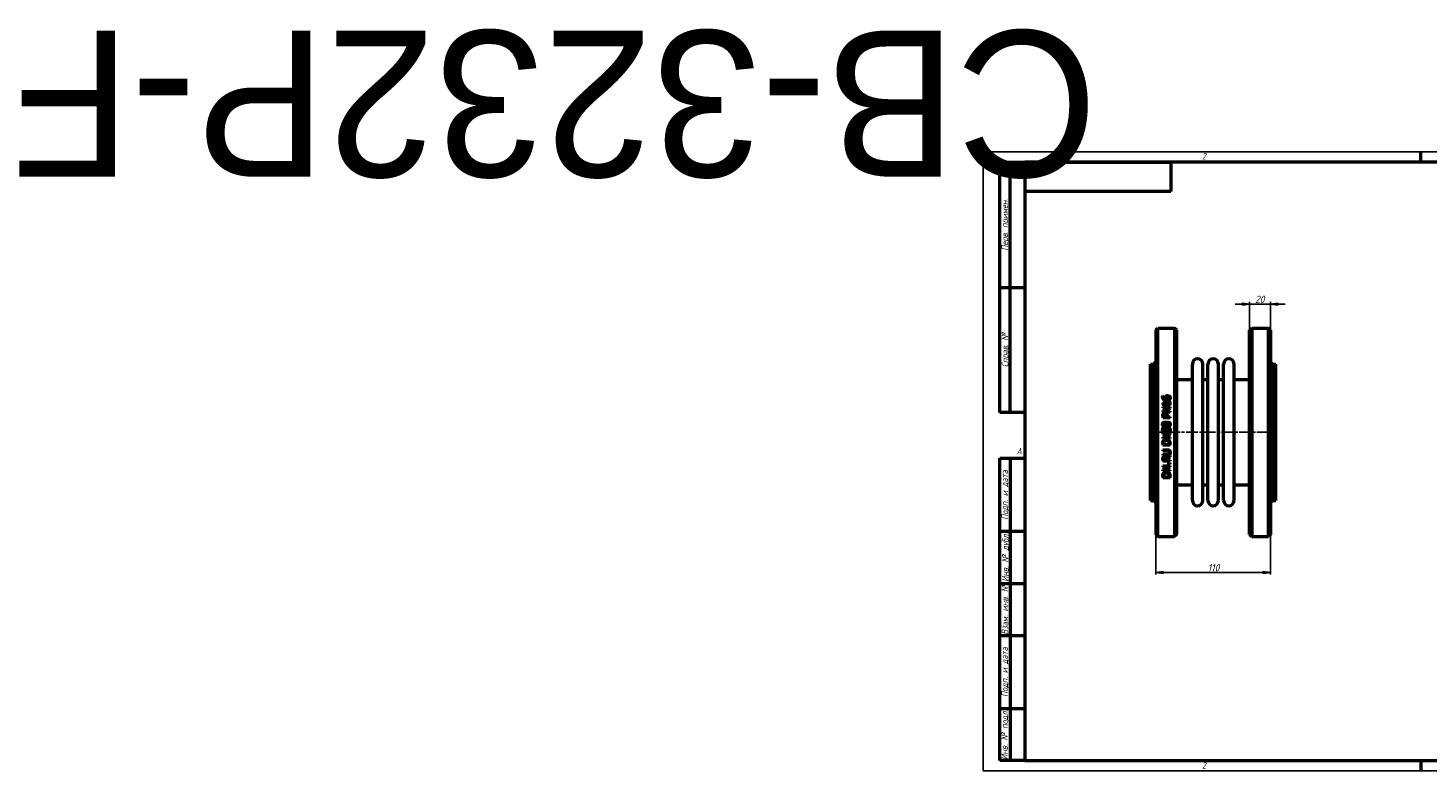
# Model space of a CAD drawing. Header units: millimetres. Extents: x -917 to 5364, y -139 to 713.
# Tile 1 of 4: x -917 to 427, y 0 to 713. Entities that reach past the tile are written whole.
import ezdxf
from ezdxf.enums import TextEntityAlignment as Align

# ---------------------------------------------------------------- set-up
doc = ezdxf.new("R2018")
doc.units = ezdxf.units.MM
doc.header["$LTSCALE"] = 2
doc.linetypes.add('CHAIN', pattern=[0.7087, 0.4724, -0.0591, 0.1181, -0.0591])
for name, color, linetype, lineweight in [('Видимый контур (ГОСТ)', 7, 'Continuous', 50), ('Кромка (ГОСТ)', 7, 'Continuous', 50), ('Обозначение (ГОСТ)', 7, 'Continuous', 25), ('Осевая линия (ГОСТ)', 7, 'Continuous', 25), ('Размер (ГОСТ)', 7, 'Continuous', 25), ('Эскизная геометрия (ГОСТ)', 7, 'Continuous', 50)]:
    doc.layers.add(name, color=color, linetype=linetype, lineweight=lineweight)
doc.styles.add('Альтернативный текст (ГОСТ)', font='arial.ttf', dxfattribs={"width": 0.8})
doc.styles.add('Обычный текст (ГОСТ)', font='GOST Common Italic.ttf')
doc.dimstyles.new('Обычный (ГОСТ)', dxfattribs={"dimscale": 2, "dimtxt": 3.5, "dimasz": 3.5, "dimexe": 1, "dimexo": 0, "dimgap": 0.5, "dimtad": 1, "dimtxsty": 'Обычный текст (ГОСТ)', "dimblk": 'Filled-1', "dimcen": 0.09, "dimdle": 15, "dimclrd": 256, "dimclre": 256, "dimclrt": 256, "dimazin": 2, "dimtfac": 0.714286, "dimtdec": 3, "dimtmove": 0, "dimatfit": 3, "dimfxl": 1, "dimtolj": 1, "dimlwd": 25, "dimlwe": 25, "dimarcsym": 0})

# ---------------------------------------------------------------- blocks, each defined once
blk = doc.blocks.new('Рамки ГОСТ - Рамка')
at = {"layer": 'Кромка (ГОСТ)', "lineweight": 25}
for p, q in [((0, 0), (0, 297)), ((0, 297), (420, 297)), ((420, 297), (420, 0)), ((420, 0), (0, 0))]:
    blk.add_line(p, q, dxfattribs=at)
at = {"layer": 'Кромка (ГОСТ)'}
for p, q in [((210, 292), (210, 297)), ((415, 292), (20, 292)), ((20, 292), (20, 5)), ((415, 5), (415, 292)), ((20, 5), (415, 5)), ((210, 5), (210, 0))]:
    blk.add_line(p, q, dxfattribs=at)
at = {"layer": 'Кромка (ГОСТ)', "char_height": 3.17, "attachment_point": 1, "style": 'Альтернативный текст (ГОСТ)'}
for s, insert, width in [('\\fGOST Common|b0|i1;{\\H3.1700;2}', (105, 296.5), 5.2328), ('\\fGOST Common|b0|i1;{\\H3.1700;1}', (315.02, 296.44), 5.2327), ('\\fGOST Common|b0|i1;{\\H3.1700;A}', (16, 155), 5.1335), ('\\fGOST Common|b0|i1;{\\H3.1700;A}', (416, 148.5), 5.0704), ('\\fGOST Common|b0|i1;{\\H3.1700;2}', (104.99, 4.3), 5.2328), ('\\fGOST Common|b0|i1;{\\H3.1700;1}', (315, 4.14), 6.6287), ('\\fGOST Common|b0|i1;{\\H3.1700;Формат А3}', (370, 4.39), 25.2103)]:
    blk.add_mtext(s, dxfattribs=dict(at, insert=insert, width=width))
blk = doc.blocks.new('ГОСТ - Доп. графы 1')
at = {"layer": 'Эскизная геометрия (ГОСТ)'}
for p, q in [((-12, 0), (-12, 145)), ((-12, 145), (0, 145)), ((-7, 145), (-7, 0)), ((-12, 110), (-7, 110)), ((-7, 110), (0, 110)), ((-12, 85), (-7, 85)), ((-7, 85), (0, 85)), ((-12, 60), (-7, 60)), ((-7, 60), (0, 60)), ((-12, 25), (-7, 25)), ((-7, 25), (0, 25)), ((0, 0), (-12, 0))]:
    blk.add_line(p, q, dxfattribs=at)
at = {"layer": 'Обозначение (ГОСТ)', "char_height": 3.17, "attachment_point": 5, "rotation": 90, "style": 'Альтернативный текст (ГОСТ)'}
for s, insert, width in [('\\fGOST Common|b0|i1;{\\H3.1700;Подп. и дата}', (-9.37, 127.41), 34.7679), ('\\fGOST Common|b0|i1;{\\H3.1700;Инв. № дубл.}', (-8.95, 97.55), 24.8438), ('\\fGOST Common|b0|i1;{\\H3.1700;Взам. инв. №}', (-9.58, 72.53), 24.8669), ('\\fGOST Common|b0|i1;{\\H3.1700;Подп. и дата}', (-9.5, 42.47), 35.1486), ('\\fGOST Common|b0|i1;{\\H3.1700;Инв. № подл.}', (-9.5, 12.41), 24.9618)]:
    blk.add_mtext(s, dxfattribs=dict(at, insert=insert, width=width))
at = {"layer": 'Обозначение (ГОСТ)', "lineweight": 30, "flags": 17}
for tag, p in [('Подп._и_дата_2', (-3.53, 127.51)), ('Инв._номер_дубликата', (-3.41, 97.47)), ('Взамен_инв._номера', (-3.46, 72.53)), ('Подп._и_дата_1', (-3.42, 42.35)), ('ИНВЕНТАРНЫЙ_НОМЕР', (-3.33, 12.68))]:
    blk.add_attdef(tag, text='', height=3.17, rotation=90, dxfattribs=at).set_placement(p, align=Align.MIDDLE_CENTER)
blk = doc.blocks.new('ГОСТ - Доп. графы 2')
at = {"layer": 'Эскизная геометрия (ГОСТ)'}
for p, q in [((-12, 0), (-12, 120)), ((-12, 120), (0, 120)), ((-7, 0), (-7, 120)), ((-12, 60), (0, 60)), ((0, 0), (-12, 0))]:
    blk.add_line(p, q, dxfattribs=at)
at = {"layer": 'Обозначение (ГОСТ)', "char_height": 3.17, "attachment_point": 5, "rotation": 90, "style": 'Альтернативный текст (ГОСТ)'}
for s, insert, width in [('\\fGOST Common|b0|i1;{\\H3.1700;Перв. примен.}', (-9.19, 90.05), 60.0143), ('\\fGOST Common|b0|i1;{\\H3.1700;Справ. №}', (-9.1, 30), 59.9357)]:
    blk.add_mtext(s, dxfattribs=dict(at, insert=insert, width=width))
at = {"layer": 'Обозначение (ГОСТ)', "lineweight": 30, "flags": 17}
for tag, p in [('Первичная_применяемость', (-3.65, 90.03)), ('Справочный_номер', (-3.55, 30.02))]:
    blk.add_attdef(tag, text='', height=3.17, rotation=90, dxfattribs=at).set_placement(p, align=Align.MIDDLE_CENTER)
blk = doc.blocks.new('ГОСТ - Доп. графы 3')
at = {"layer": 'Эскизная геометрия (ГОСТ)'}
for p, q in [((0, 0), (70, 0)), ((70, 0), (70, -14)), ((70, -14), (0, -14))]:
    blk.add_line(p, q, dxfattribs=at)
at = {"layer": 'Обозначение (ГОСТ)', "lineweight": 30}
blk.add_attdef('ОБОЗНАЧЕНИЕ', text='', height=5, rotation=180, dxfattribs=at).set_placement((34.94, -6.97), align=Align.MIDDLE_CENTER)
blk = doc.blocks.new('Filled-1')
at = {"color": 0}
for p, q in [((0, 0), (-1, 0.14)), ((-1, 0.14), (-1, -0.14)), ((-1, 0), (0, 0)), ((-1, -0.14), (0, 0))]:
    blk.add_line(p, q, dxfattribs=at)
at = {"color": 0, "flags": 128}
blk.add_lwpolyline([(-1, -0.14), (0, 0), (-1, 0.14), (-1, -0.14)], dxfattribs=at)
at = {"color": 0}
blk.add_solid([(-1, -0.14), (0, 0), (-1, 0.14), (-1, -0.14)], dxfattribs=at)
blk = doc.blocks.new('*D9')
at = {"layer": 'Defpoints', "color": 0, "linetype": 'Continuous', "transparency": 16777216}
for p in [(165.7, 227), (275.7, 227), (275.7, 190.5)]:
    blk.add_point(p, dxfattribs=at)
at = {"layer": 'Размер (ГОСТ)', "linetype": 'Continuous', "lineweight": 25, "transparency": 16777216}
for p, q in [((165.7, 227), (165.7, 188.5)), ((275.7, 227), (275.7, 188.5)), ((172.7, 190.5), (268.7, 190.5))]:
    blk.add_line(p, q, dxfattribs=at)
at = {"layer": 'Размер (ГОСТ)', "linetype": 'Continuous', "lineweight": 25, "transparency": 16777216, "xscale": 7, "yscale": 7, "zscale": 7, "rotation": 180}
blk.add_blockref('Filled-1', (165.7, 190.5), dxfattribs=at)
at = {"layer": 'Размер (ГОСТ)', "linetype": 'Continuous', "lineweight": 25, "transparency": 16777216, "xscale": 7, "yscale": 7, "zscale": 7}
blk.add_blockref('Filled-1', (275.7, 190.5), dxfattribs=at)
at = {"layer": 'Размер (ГОСТ)', "linetype": 'Continuous', "lineweight": 25, "transparency": 16777216, "insert": (215.4, 198.5), "char_height": 7, "attachment_point": 1, "style": 'Обычный текст (ГОСТ)'}
blk.add_mtext('\\A1;110', dxfattribs=at)
blk = doc.blocks.new('*D13')
at = {"layer": 'Defpoints', "color": 0, "linetype": 'Continuous', "transparency": 16777216}
for p in [(275.7, 448), (255.7, 423), (275.7, 423)]:
    blk.add_point(p, dxfattribs=at)
at = {"layer": 'Размер (ГОСТ)', "linetype": 'Continuous', "lineweight": 25, "transparency": 16777216}
for p, q in [((248.7, 448), (241.7, 448)), ((255.7, 423), (255.7, 450)), ((255.7, 448), (262.7, 448)), ((262.7, 448), (268.7, 448)), ((275.7, 448), (268.7, 448)), ((275.7, 423), (275.7, 450)), ((282.7, 448), (289.7, 448))]:
    blk.add_line(p, q, dxfattribs=at)
at = {"layer": 'Размер (ГОСТ)', "linetype": 'Continuous', "lineweight": 25, "transparency": 16777216, "xscale": 7, "yscale": 7, "zscale": 7}
blk.add_blockref('Filled-1', (255.7, 448), dxfattribs=at)
at = {"layer": 'Размер (ГОСТ)', "linetype": 'Continuous', "lineweight": 25, "transparency": 16777216, "xscale": 7, "yscale": 7, "zscale": 7, "rotation": 180}
blk.add_blockref('Filled-1', (275.7, 448), dxfattribs=at)
at = {"layer": 'Размер (ГОСТ)', "linetype": 'Continuous', "lineweight": 25, "transparency": 16777216, "insert": (260.8, 456), "char_height": 7, "attachment_point": 1, "style": 'Обычный текст (ГОСТ)'}
blk.add_mtext('\\A1;20', dxfattribs=at)

msp = doc.modelspace()

# ---------------------------------------------------------------- linework, layer by layer
at = {"layer": 'Видимый контур (ГОСТ)'}
for p, q in [((165.697, 422.953), (167.697, 424.953)), ((165.697, 422.953), (165.697, 226.953)), ((167.697, 224.953), (167.697, 424.953)), ((167.697, 424.953), (183.697, 424.953)), ((183.697, 424.953), (183.697, 224.953)), ((185.697, 422.953), (183.697, 424.953)), ((185.697, 226.953), (185.697, 422.953)), ((255.697, 422.953), (257.697, 424.953)), ((255.697, 226.953), (255.697, 422.953)), ((257.697, 424.953), (273.697, 424.953)), ((257.697, 424.953), (257.697, 224.953)), ((273.697, 224.953), (273.697, 424.953)), ((275.697, 422.953), (273.697, 424.953)), ((275.697, 422.953), (275.697, 226.953)), ((160.697, 259.453), (160.697, 390.453)), ((160.697, 390.453), (162.697, 390.453)), ((162.697, 389.453), (165.697, 392.453)), ((162.697, 259.453), (162.697, 390.453)), ((200.697, 259.453), (200.697, 390.453)), ((210.697, 259.453), (210.697, 390.453)), ((215.697, 259.453), (215.697, 390.453)), ((225.697, 259.453), (225.697, 390.453)), ((230.697, 259.453), (230.697, 390.453)), ((240.697, 259.453), (240.697, 390.453)), ((278.697, 389.453), (275.697, 392.453)), ((278.697, 259.453), (278.697, 390.453)), ((278.697, 390.453), (280.697, 390.453)), ((280.697, 259.453), (280.697, 390.453)), ((185.697, 375.453), (199.697, 375.453)), ((211.697, 375.453), (214.697, 375.453)), ((226.697, 375.453), (229.697, 375.453)), ((241.697, 375.453), (255.697, 375.453)), ((172.233, 359.522), (173.135, 359.522)), ((172.244, 353.174), (172.244, 352.448)), ((172.244, 353.174), (178.552, 353.174)), ((173.135, 359.482), (173.135, 359.522)), ((173.861, 351.001), (173.22, 351.001)), ((173.861, 351.001), (173.861, 352.272)), ((178.552, 352.272), (173.861, 352.272)), ((178.552, 354.416), (178.552, 353.174)), ((178.552, 354.416), (179.267, 354.416)), ((178.552, 352.272), (178.552, 351.001)), ((179.267, 351.001), (178.552, 351.001)), ((179.267, 351.001), (179.267, 354.416)), ((172.267, 349.231), (179.267, 349.231)), ((172.267, 349.231), (172.267, 348.364)), ((177.809, 348.364), (172.267, 348.364)), ((177.809, 348.364), (172.267, 345.544)), ((172.267, 345.544), (172.267, 344.223)), ((179.267, 344.223), (172.267, 344.223)), ((172.267, 340.671), (172.267, 338.913)), ((179.267, 338.913), (172.267, 338.913)), ((173.072, 339.843), (173.072, 340.615)), ((173.072, 339.843), (175.863, 339.843)), ((173.231, 345.09), (179.267, 348.188)), ((173.231, 345.09), (179.267, 345.09)), ((175.863, 340.479), (175.863, 339.843)), ((176.657, 339.843), (176.657, 340.632)), ((176.657, 339.843), (179.267, 339.843)), ((179.267, 348.188), (179.267, 349.231)), ((179.267, 344.223), (179.267, 345.09)), ((179.267, 338.913), (179.267, 339.843)), ((172.267, 323.983), (179.267, 323.983)), ((172.267, 323.983), (172.267, 323.115)), ((177.809, 323.115), (172.267, 323.115)), ((177.809, 323.115), (172.267, 320.295)), ((173.231, 319.842), (179.267, 322.939)), ((175.528, 326.223), (175.5, 326.223)), ((175.54, 328.356), (175.568, 328.356)), ((179.267, 322.939), (179.267, 323.983)), ((172.267, 320.295), (172.267, 318.974)), ((179.267, 318.974), (172.267, 318.974)), ((172.267, 314.039), (172.267, 312.445)), ((179.267, 312.445), (172.267, 312.445)), ((173.072, 313.375), (173.072, 314.084)), ((173.072, 313.375), (178.461, 313.375)), ((173.231, 319.842), (179.267, 319.842)), ((178.461, 314.084), (178.461, 313.375)), ((179.267, 318.974), (179.267, 319.842)), ((179.267, 312.445), (179.267, 314.056)), ((172.267, 308.105), (172.267, 307.175)), ((172.267, 308.105), (176.635, 308.105)), ((176.657, 307.175), (172.267, 307.175)), ((172.267, 303.97), (176.635, 303.97)), ((172.267, 303.97), (172.267, 303.039)), ((176.635, 303.039), (172.267, 303.039)), ((172.267, 298.955), (172.267, 297.151)), ((179.267, 297.151), (172.267, 297.151)), ((173.072, 298.082), (173.072, 299.006)), ((173.072, 298.082), (175.704, 298.082)), ((175.704, 298.898), (175.704, 298.082)), ((179.267, 302.569), (176.221, 300.078)), ((176.481, 299.148), (179.267, 301.36)), ((176.481, 298.082), (176.481, 299.148)), ((176.481, 298.082), (179.267, 298.082)), ((179.267, 301.36), (179.267, 302.569)), ((179.267, 297.151), (179.267, 298.082)), ((172.267, 292.817), (172.267, 291.949)), ((172.267, 292.817), (179.267, 292.817)), ((177.809, 291.949), (172.267, 289.13)), ((177.809, 291.949), (172.267, 291.949)), ((172.267, 289.13), (172.267, 287.808)), ((179.267, 287.808), (172.267, 287.808)), ((172.267, 282.873), (172.267, 281.279)), ((173.072, 282.21), (173.072, 282.919)), ((173.072, 282.21), (178.461, 282.21)), ((173.231, 288.676), (179.267, 291.774)), ((173.231, 288.676), (179.267, 288.676)), ((177.928, 295.54), (177.928, 294.417)), ((177.928, 295.54), (179.267, 295.54)), ((179.267, 294.417), (177.928, 294.417)), ((178.461, 282.919), (178.461, 282.21)), ((179.267, 294.417), (179.267, 295.54)), ((179.267, 291.774), (179.267, 292.817)), ((179.267, 287.808), (179.267, 288.676)), ((179.267, 281.279), (179.267, 282.89)), ((179.267, 281.279), (172.267, 281.279)), ((185.697, 274.453), (199.697, 274.453)), ((211.697, 274.453), (214.697, 274.453)), ((226.697, 274.453), (229.697, 274.453)), ((241.697, 274.453), (255.697, 274.453)), ((160.697, 259.453), (162.697, 259.453)), ((162.697, 260.453), (165.697, 257.453)), ((278.697, 260.453), (275.697, 257.453)), ((278.697, 259.453), (280.697, 259.453)), ((165.697, 226.953), (167.697, 224.953)), ((167.697, 224.953), (183.697, 224.953)), ((185.697, 226.953), (183.697, 224.953)), ((255.697, 226.953), (257.697, 224.953)), ((257.697, 224.953), (273.697, 224.953)), ((275.697, 226.953), (273.697, 224.953))]:
    msp.add_line(p, q, dxfattribs=at)
for centre, radius, start, end in [((205.697, 390.453), 5, 0, 180), ((220.697, 390.453), 5, 0, 180), ((235.697, 390.453), 5, 0, 180), ((199.697, 376.453), 1, 270, 0), ((211.697, 376.453), 1, 180, 270), ((214.697, 376.453), 1, 270, 0), ((226.697, 376.453), 1, 180, 270), ((229.697, 376.453), 1, 270, 0), ((241.697, 376.453), 1, 180, 270), ((199.697, 273.453), 1, 0, 90), ((211.697, 273.453), 1, 90, 180), ((214.697, 273.453), 1, 0, 90), ((226.697, 273.453), 1, 90, 180), ((229.697, 273.453), 1, 0, 90), ((241.697, 273.453), 1, 90, 180), ((205.697, 259.453), 5, 180, 0), ((220.697, 259.453), 5, 180, 0), ((235.697, 259.453), 5, 180, 0)]:
    msp.add_arc(centre, radius, start, end, dxfattribs=at)
for points, knots in [([(172.136, 358.727), (172.136, 358.816), (172.139, 358.904), (172.162, 359.272), (172.202, 359.43), (172.233, 359.522)], [0, 0, 0, 0, 0.028168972, 0.028168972, 0.117386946, 0.117386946, 0.117386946, 0.117386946]), ([(173.265, 356.356), (173.003, 356.543), (172.786, 356.768), (172.49, 357.212), (172.367, 357.441), (172.177, 358.056), (172.136, 358.393), (172.136, 358.727)], [0, 0, 0, 0, 0.098147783, 0.098147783, 0.166297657, 0.166297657, 0.241347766, 0.241347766, 0.241347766, 0.241347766]), ([(173.22, 351.001), (173.22, 351.205), (173.207, 351.424), (173.122, 351.87), (173.051, 352.011), (172.944, 352.169), (172.879, 352.232), (172.729, 352.33), (172.649, 352.364), (172.462, 352.422), (172.352, 352.439), (172.244, 352.448)], [0, 0, 0, 0, 0.063343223, 0.063343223, 0.140892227, 0.140892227, 0.211575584, 0.211575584, 0.277457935, 0.277457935, 0.359393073, 0.359393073, 0.359393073, 0.359393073]), ([(173.135, 359.482), (173.092, 359.4), (173.058, 359.298), (172.978, 359.019), (172.947, 358.829), (172.947, 358.603)], [0, 0, 0, 0, 0.0290866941, 0.0290866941, 0.0929968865, 0.0929968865, 0.0929968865, 0.0929968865]), ([(172.947, 358.603), (172.947, 358.336), (172.989, 358.072), (173.18, 357.606), (173.311, 357.413), (173.624, 357.105), (173.837, 356.94), (174.517, 356.661), (174.906, 356.588), (175.285, 356.555)], [0, 0, 0, 0, 0.08486369, 0.08486369, 0.158746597, 0.158746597, 0.220445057, 0.220445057, 0.285485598, 0.285485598, 0.285485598, 0.285485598]), ([(176.192, 355.59), (175.836, 355.59), (175.478, 355.612), (174.806, 355.709), (174.479, 355.781), (173.84, 356.007), (173.539, 356.159), (173.265, 356.356)], [0, 0, 0, 0, 0.10672291, 0.10672291, 0.203665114, 0.203665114, 0.302144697, 0.302144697, 0.302144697, 0.302144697]), ([(174.797, 358.013), (174.797, 358.148), (174.803, 358.285), (174.846, 358.631), (174.888, 358.763), (174.971, 359.008), (175.083, 359.198), (175.211, 359.368)], [0, 0, 0, 0, 0.042934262, 0.042934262, 0.111102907, 0.111102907, 0.411368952, 0.411368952, 0.411368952, 0.411368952]), ([(175.285, 356.555), (175.188, 356.694), (175.102, 356.84), (174.926, 357.208), (174.882, 357.37), (174.818, 357.62), (174.797, 357.816), (174.797, 358.013)], [0, 0, 0, 0, 0.052772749, 0.052772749, 0.128177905, 0.128177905, 0.374867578, 0.374867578, 0.374867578, 0.374867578]), ([(175.211, 359.368), (175.307, 359.496), (175.418, 359.611), (175.71, 359.835), (175.871, 359.912), (176.164, 360.025), (176.334, 360.067), (176.669, 360.118), (176.834, 360.129), (176.998, 360.129)], [0, 0, 0, 0, 0.049917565, 0.049917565, 0.113285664, 0.113285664, 0.191652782, 0.191652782, 0.265046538, 0.265046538, 0.265046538, 0.265046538]), ([(175.818, 358.699), (175.75, 358.613), (175.697, 358.518), (175.589, 358.217), (175.574, 357.974), (175.574, 357.803)], [0, 0, 0, 0, 0.034306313, 0.034306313, 0.101288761, 0.101288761, 0.101288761, 0.101288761]), ([(175.574, 357.803), (175.574, 357.677), (175.585, 357.552), (175.628, 357.315), (175.66, 357.192), (175.777, 356.879), (175.861, 356.713), (175.96, 356.555)], [0, 0, 0, 0, 0.039902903, 0.039902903, 0.076406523, 0.076406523, 0.121576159, 0.121576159, 0.121576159, 0.121576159]), ([(177.037, 359.176), (176.856, 359.176), (176.668, 359.161), (176.355, 359.084), (176.239, 359.037), (176.011, 358.901), (175.907, 358.808), (175.818, 358.699)], [0, 0, 0, 0, 0.05433289, 0.05433289, 0.096891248, 0.096891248, 0.146712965, 0.146712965, 0.146712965, 0.146712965]), ([(175.96, 356.555), (176.025, 356.551), (176.091, 356.547), (176.183, 356.542), (176.264, 356.538), (176.402, 356.538)], [0, 0, 0, 0, 0.0197809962, 0.0197809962, 0.0276511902, 0.0276511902, 0.0276511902, 0.0276511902]), ([(178.779, 356.362), (178.642, 356.231), (178.485, 356.121), (178.057, 355.887), (177.806, 355.807), (177.446, 355.701), (177.193, 355.656), (176.696, 355.601), (176.442, 355.59), (176.192, 355.59)], [0, 0, 0, 0, 0.058341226, 0.058341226, 0.148166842, 0.148166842, 0.32647414, 0.32647414, 0.503844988, 0.503844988, 0.503844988, 0.503844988]), ([(176.402, 356.538), (176.659, 356.538), (176.931, 356.551), (177.611, 356.657), (177.856, 356.776), (178.099, 356.915), (178.18, 356.971), (178.251, 357.037)], [0, 0, 0, 0, 0.076979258, 0.076979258, 0.206688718, 0.206688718, 0.276570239, 0.276570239, 0.276570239, 0.276570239]), ([(176.998, 360.129), (177.19, 360.129), (177.382, 360.111), (177.971, 359.993), (178.26, 359.839), (178.554, 359.649), (178.66, 359.565), (178.756, 359.47)], [0, 0, 0, 0, 0.057754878, 0.057754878, 0.180798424, 0.180798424, 0.259842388, 0.259842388, 0.259842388, 0.259842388]), ([(178.648, 357.911), (178.648, 358.087), (178.619, 358.26), (178.486, 358.563), (178.397, 358.686), (178.2, 358.87), (178.075, 358.968), (177.744, 359.094), (177.606, 359.126), (177.326, 359.167), (177.181, 359.176), (177.037, 359.176)], [0, 0, 0, 0, 0.055987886, 0.055987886, 0.104379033, 0.104379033, 0.139200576, 0.139200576, 0.161550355, 0.161550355, 0.184500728, 0.184500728, 0.184500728, 0.184500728]), ([(178.251, 357.037), (178.344, 357.12), (178.428, 357.214), (178.516, 357.356), (178.572, 357.453), (178.637, 357.704), (178.648, 357.807), (178.648, 357.911)], [0, 0, 0, 0, 0.0383023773, 0.0383023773, 0.0520931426, 0.0520931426, 0.0613373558, 0.0613373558, 0.0613373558, 0.0613373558]), ([(178.756, 359.47), (178.896, 359.335), (179.017, 359.186), (179.183, 358.911), (179.263, 358.757), (179.387, 358.343), (179.414, 358.125), (179.414, 357.905)], [0, 0, 0, 0, 0.060230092, 0.060230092, 0.100926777, 0.100926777, 0.143528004, 0.143528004, 0.143528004, 0.143528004]), ([(179.414, 357.905), (179.414, 357.75), (179.401, 357.596), (179.343, 357.29), (179.298, 357.14), (179.184, 356.881), (179.121, 356.771), (178.969, 356.557), (178.879, 356.455), (178.779, 356.362)], [0, 0, 0, 0, 0.049139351, 0.049139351, 0.098630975, 0.098630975, 0.138795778, 0.138795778, 0.181289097, 0.181289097, 0.181289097, 0.181289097]), ([(172.267, 340.671), (172.267, 340.874), (172.275, 341.081), (172.318, 341.499), (172.353, 341.686), (172.466, 342.084), (172.565, 342.304), (172.704, 342.504)], [0, 0, 0, 0, 0.06149463, 0.06149463, 0.127704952, 0.127704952, 0.221823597, 0.221823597, 0.221823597, 0.221823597]), ([(172.704, 342.504), (172.795, 342.638), (172.902, 342.761), (173.145, 342.974), (173.306, 343.089), (173.638, 343.234), (173.784, 343.276), (174.08, 343.327), (174.229, 343.338), (174.377, 343.338)], [0, 0, 0, 0, 0.049451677, 0.049451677, 0.097669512, 0.097669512, 0.132098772, 0.132098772, 0.165789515, 0.165789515, 0.165789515, 0.165789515]), ([(173.339, 341.863), (173.258, 341.742), (173.201, 341.609), (173.126, 341.344), (173.072, 341.094), (173.072, 340.615)], [0, 0, 0, 0, 0.0440390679, 0.0440390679, 0.0838471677, 0.0838471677, 0.0838471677, 0.0838471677]), ([(174.405, 342.368), (174.206, 342.368), (174.006, 342.34), (173.718, 342.22), (173.624, 342.163), (173.461, 342.024), (173.395, 341.947), (173.339, 341.863)], [0, 0, 0, 0, 0.059649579, 0.059649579, 0.093670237, 0.093670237, 0.12467614, 0.12467614, 0.12467614, 0.12467614]), ([(174.377, 343.338), (174.601, 343.338), (174.82, 343.308), (175.194, 343.2), (175.378, 343.128), (175.694, 342.937), (175.819, 342.839), (175.931, 342.725)], [0, 0, 0, 0, 0.06710555, 0.06710555, 0.116906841, 0.116906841, 0.155123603, 0.155123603, 0.155123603, 0.155123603]), ([(175.443, 341.97), (175.361, 342.053), (175.269, 342.127), (175.057, 342.252), (174.943, 342.296), (174.683, 342.356), (174.543, 342.368), (174.405, 342.368)], [0, 0, 0, 0, 0.035382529, 0.035382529, 0.074186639, 0.074186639, 0.115764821, 0.115764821, 0.115764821, 0.115764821]), ([(175.863, 340.479), (175.863, 340.654), (175.857, 340.837), (175.811, 341.271), (175.768, 341.418), (175.715, 341.578), (175.675, 341.665), (175.574, 341.829), (175.514, 341.904), (175.443, 341.97)], [0, 0, 0, 0, 0.053235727, 0.053235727, 0.132507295, 0.132507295, 0.237450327, 0.237450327, 0.343255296, 0.343255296, 0.343255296, 0.343255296]), ([(175.931, 342.725), (176.106, 342.547), (176.249, 342.347), (176.494, 341.863), (176.554, 341.628), (176.639, 341.19), (176.657, 340.905), (176.657, 340.632)], [0, 0, 0, 0, 0.075447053, 0.075447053, 0.164806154, 0.164806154, 0.306654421, 0.306654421, 0.306654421, 0.306654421]), ([(172.108, 327.318), (172.108, 327.654), (172.155, 327.993), (172.403, 328.614), (172.567, 328.811), (172.836, 329.085), (173.008, 329.207), (173.309, 329.335), (173.416, 329.367), (173.646, 329.412), (173.767, 329.423), (173.889, 329.423)], [0, 0, 0, 0, 0.100920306, 0.100920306, 0.200525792, 0.200525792, 0.325919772, 0.325919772, 0.391773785, 0.391773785, 0.462908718, 0.462908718, 0.462908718, 0.462908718]), ([(173.952, 325.208), (173.718, 325.208), (173.49, 325.247), (173.077, 325.419), (172.902, 325.538), (172.612, 325.817), (172.441, 326.016), (172.238, 326.462), (172.188, 326.627), (172.122, 326.969), (172.108, 327.143), (172.108, 327.318)], [0, 0, 0, 0, 0.070097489, 0.070097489, 0.134406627, 0.134406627, 0.190888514, 0.190888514, 0.221774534, 0.221774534, 0.252920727, 0.252920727, 0.252920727, 0.252920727]), ([(172.125, 332.577), (172.125, 332.856), (172.165, 333.135), (172.352, 333.607), (172.473, 333.795), (172.775, 334.104), (172.974, 334.257), (173.632, 334.564), (174.049, 334.665), (174.88, 334.789), (175.332, 334.812), (175.767, 334.812)], [0, 0, 0, 0, 0.08406067, 0.08406067, 0.152646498, 0.152646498, 0.21404643, 0.21404643, 0.291386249, 0.291386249, 0.374558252, 0.374558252, 0.374558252, 0.374558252]), ([(175.772, 330.336), (174.819, 330.336), (173.991, 330.44), (173.144, 330.789), (172.881, 330.931), (172.503, 331.307), (172.383, 331.483), (172.234, 331.823), (172.19, 331.972), (172.136, 332.274), (172.125, 332.425), (172.125, 332.577)], [0, 0, 0, 0, 0.286024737, 0.286024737, 0.394047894, 0.394047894, 0.467886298, 0.467886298, 0.520829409, 0.520829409, 0.572521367, 0.572521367, 0.572521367, 0.572521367]), ([(173.9, 328.504), (173.748, 328.504), (173.599, 328.479), (173.334, 328.369), (173.225, 328.296), (173.066, 328.142), (172.973, 328.039), (172.867, 327.789), (172.842, 327.702), (172.807, 327.513), (172.8, 327.413), (172.8, 327.312)], [0, 0, 0, 0, 0.045748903, 0.045748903, 0.085859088, 0.085859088, 0.112130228, 0.112130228, 0.125388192, 0.125388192, 0.139989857, 0.139989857, 0.139989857, 0.139989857]), ([(172.8, 327.312), (172.8, 327.132), (172.826, 326.953), (172.962, 326.614), (173.055, 326.499), (173.207, 326.343), (173.305, 326.277), (173.48, 326.202), (173.548, 326.183), (173.692, 326.156), (173.768, 326.15), (173.844, 326.15)], [0, 0, 0, 0, 0.054111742, 0.054111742, 0.109459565, 0.109459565, 0.177301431, 0.177301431, 0.217088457, 0.217088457, 0.259986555, 0.259986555, 0.259986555, 0.259986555]), ([(173.628, 333.603), (173.47, 333.541), (173.319, 333.455), (173.078, 333.225), (173.02, 333.117), (172.959, 332.978), (172.938, 332.904), (172.908, 332.745), (172.902, 332.66), (172.902, 332.577)], [0, 0, 0, 0, 0.051072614, 0.051072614, 0.100189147, 0.100189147, 0.152051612, 0.152051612, 0.207888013, 0.207888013, 0.207888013, 0.207888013]), ([(172.902, 332.577), (172.902, 332.42), (172.924, 332.261), (173.018, 332.034), (173.076, 331.927), (173.245, 331.759), (173.312, 331.707), (173.464, 331.611), (173.551, 331.568), (173.64, 331.533)], [0, 0, 0, 0, 0.047263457, 0.047263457, 0.073883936, 0.073883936, 0.088450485, 0.088450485, 0.104905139, 0.104905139, 0.104905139, 0.104905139]), ([(175.767, 333.859), (175.362, 333.859), (174.923, 333.845), (174.341, 333.783), (173.966, 333.738), (173.628, 333.603)], [0, 0, 0, 0, 0.121374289, 0.121374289, 0.175129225, 0.175129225, 0.175129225, 0.175129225]), ([(173.64, 331.533), (173.895, 331.431), (174.192, 331.377), (174.638, 331.329), (175.066, 331.289), (175.772, 331.289)], [0, 0, 0, 0, 0.082577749, 0.082577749, 0.134967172, 0.134967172, 0.134967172, 0.134967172]), ([(173.844, 326.15), (173.987, 326.15), (174.128, 326.171), (174.332, 326.254), (174.436, 326.307), (174.679, 326.532), (174.781, 326.673), (174.865, 326.819)], [0, 0, 0, 0, 0.0428379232, 0.0428379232, 0.0660358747, 0.0660358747, 0.0900603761, 0.0900603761, 0.0900603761, 0.0900603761]), ([(173.889, 329.423), (174.103, 329.423), (174.309, 329.38), (174.698, 329.227), (174.916, 329.11), (175.291, 328.766), (175.431, 328.572), (175.54, 328.356)], [0, 0, 0, 0, 0.064036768, 0.064036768, 0.125480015, 0.125480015, 0.180828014, 0.180828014, 0.180828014, 0.180828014]), ([(175.302, 327.806), (175.159, 327.993), (174.985, 328.174), (174.738, 328.321), (174.6, 328.399), (174.22, 328.488), (174.06, 328.504), (173.9, 328.504)], [0, 0, 0, 0, 0.0704562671, 0.0704562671, 0.0860284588, 0.0860284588, 0.0968488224, 0.0968488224, 0.0968488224, 0.0968488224]), ([(175.5, 326.223), (175.343, 325.954), (175.145, 325.687), (174.803, 325.426), (174.67, 325.34), (174.306, 325.229), (174.128, 325.208), (173.952, 325.208)], [0, 0, 0, 0, 0.093438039, 0.093438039, 0.128729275, 0.128729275, 0.159362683, 0.159362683, 0.159362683, 0.159362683]), ([(174.865, 326.819), (174.933, 326.941), (175.022, 327.13), (175.122, 327.346), (175.224, 327.567), (175.302, 327.806)], [0, 0, 0, 0, 0.0418529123, 0.0418529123, 0.0736961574, 0.0736961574, 0.0736961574, 0.0736961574]), ([(177.332, 325.038), (177.075, 325.038), (176.826, 325.085), (176.409, 325.259), (176.182, 325.384), (175.783, 325.783), (175.641, 325.994), (175.528, 326.223)], [0, 0, 0, 0, 0.077299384, 0.077299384, 0.135593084, 0.135593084, 0.183654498, 0.183654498, 0.183654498, 0.183654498]), ([(175.568, 328.356), (175.699, 328.638), (175.867, 328.911), (176.275, 329.319), (176.447, 329.412), (176.811, 329.563), (177.064, 329.599), (177.315, 329.599)], [0, 0, 0, 0, 0.093126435, 0.093126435, 0.17314943, 0.17314943, 0.313471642, 0.313471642, 0.313471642, 0.313471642]), ([(175.767, 334.812), (176.374, 334.812), (177.048, 334.769), (177.888, 334.559), (178.137, 334.475), (178.556, 334.26), (178.789, 334.111), (179.125, 333.714), (179.229, 333.528), (179.382, 333.083), (179.414, 332.83), (179.414, 332.577)], [0, 0, 0, 0, 0.182218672, 0.182218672, 0.258668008, 0.258668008, 0.322907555, 0.322907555, 0.368682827, 0.368682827, 0.422284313, 0.422284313, 0.422284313, 0.422284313]), ([(177.9, 333.609), (177.661, 333.703), (177.384, 333.757), (176.83, 333.827), (176.396, 333.859), (175.767, 333.859)], [0, 0, 0, 0, 0.07708288, 0.07708288, 0.168171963, 0.168171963, 0.168171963, 0.168171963]), ([(176.204, 327.812), (176.133, 327.688), (176.066, 327.532), (175.975, 327.304), (175.937, 327.207), (175.855, 327.002), (175.811, 326.893), (175.767, 326.785)], [0, 0, 0, 0, 0.042898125, 0.042898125, 0.074288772, 0.074288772, 0.109574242, 0.109574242, 0.109574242, 0.109574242]), ([(175.767, 326.785), (175.9, 326.583), (176.065, 326.41), (176.45, 326.151), (176.619, 326.09), (176.902, 326.007), (177.082, 325.985), (177.264, 325.985)], [0, 0, 0, 0, 0.072601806, 0.072601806, 0.139303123, 0.139303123, 0.24623708, 0.24623708, 0.24623708, 0.24623708]), ([(179.414, 332.577), (179.414, 332.302), (179.376, 332.027), (179.197, 331.557), (179.079, 331.367), (178.762, 331.032), (178.56, 330.887), (177.967, 330.603), (177.587, 330.504), (176.749, 330.363), (176.248, 330.336), (175.772, 330.336)], [0, 0, 0, 0, 0.082709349, 0.082709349, 0.151032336, 0.151032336, 0.221296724, 0.221296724, 0.313563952, 0.313563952, 0.431684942, 0.431684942, 0.431684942, 0.431684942]), ([(175.772, 331.289), (176.162, 331.289), (176.612, 331.298), (177.159, 331.349), (177.514, 331.386), (177.883, 331.527)], [0, 0, 0, 0, 0.116783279, 0.116783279, 0.163690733, 0.163690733, 0.163690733, 0.163690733]), ([(177.406, 328.634), (177.237, 328.634), (177.06, 328.615), (176.768, 328.506), (176.677, 328.44), (176.452, 328.228), (176.317, 328.022), (176.204, 327.812)], [0, 0, 0, 0, 0.050754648, 0.050754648, 0.093456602, 0.093456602, 0.180338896, 0.180338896, 0.180338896, 0.180338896]), ([(177.264, 325.985), (177.481, 325.985), (177.695, 326.019), (178.088, 326.18), (178.236, 326.29), (178.467, 326.518), (178.563, 326.654), (178.698, 326.975), (178.728, 327.15), (178.728, 327.329)], [0, 0, 0, 0, 0.065082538, 0.065082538, 0.127404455, 0.127404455, 0.195035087, 0.195035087, 0.266891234, 0.266891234, 0.266891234, 0.266891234]), ([(177.315, 329.599), (177.591, 329.599), (177.86, 329.552), (178.338, 329.353), (178.536, 329.22), (178.904, 328.872), (179.083, 328.643), (179.284, 328.205), (179.336, 328.041), (179.409, 327.69), (179.426, 327.504), (179.426, 327.318)], [0, 0, 0, 0, 0.082770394, 0.082770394, 0.1553603, 0.1553603, 0.234762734, 0.234762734, 0.278898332, 0.278898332, 0.326615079, 0.326615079, 0.326615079, 0.326615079]), ([(178.824, 325.639), (178.648, 325.456), (178.443, 325.314), (178.101, 325.167), (177.959, 325.116), (177.636, 325.052), (177.485, 325.038), (177.332, 325.038)], [0, 0, 0, 0, 0.076327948, 0.076327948, 0.111664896, 0.111664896, 0.142134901, 0.142134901, 0.142134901, 0.142134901]), ([(178.728, 327.329), (178.728, 327.522), (178.7, 327.713), (178.569, 328.037), (178.484, 328.165), (178.3, 328.351), (178.181, 328.452), (177.812, 328.605), (177.609, 328.634), (177.406, 328.634)], [0, 0, 0, 0, 0.057700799, 0.057700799, 0.104667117, 0.104667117, 0.136205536, 0.136205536, 0.168804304, 0.168804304, 0.168804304, 0.168804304]), ([(177.883, 331.527), (178.045, 331.588), (178.198, 331.672), (178.454, 331.908), (178.514, 332.021), (178.575, 332.156), (178.599, 332.235), (178.63, 332.401), (178.637, 332.489), (178.637, 332.577)], [0, 0, 0, 0, 0.051967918, 0.051967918, 0.104482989, 0.104482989, 0.170920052, 0.170920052, 0.241428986, 0.241428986, 0.241428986, 0.241428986]), ([(178.637, 332.577), (178.637, 332.731), (178.615, 332.886), (178.521, 333.116), (178.462, 333.221), (178.297, 333.386), (178.23, 333.438), (178.077, 333.533), (177.989, 333.575), (177.9, 333.609)], [0, 0, 0, 0, 0.046480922, 0.046480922, 0.074589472, 0.074589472, 0.090599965, 0.090599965, 0.108748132, 0.108748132, 0.108748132, 0.108748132]), ([(179.426, 327.318), (179.426, 327.027), (179.389, 326.738), (179.252, 326.307), (179.187, 326.154), (179.026, 325.877), (178.933, 325.752), (178.824, 325.639)], [0, 0, 0, 0, 0.087219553, 0.087219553, 0.135618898, 0.135618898, 0.182207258, 0.182207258, 0.182207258, 0.182207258]), ([(172.267, 314.039), (172.267, 314.344), (172.277, 314.669), (172.343, 315.3), (172.393, 315.53), (172.545, 316.027), (172.662, 316.301), (172.823, 316.546)], [0, 0, 0, 0, 0.092239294, 0.092239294, 0.191142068, 0.191142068, 0.318818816, 0.318818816, 0.318818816, 0.318818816]), ([(172.823, 316.546), (172.983, 316.787), (173.172, 317.002), (173.645, 317.4), (173.996, 317.629), (174.897, 317.913), (175.337, 317.964), (175.772, 317.964)], [0, 0, 0, 0, 0.086983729, 0.086983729, 0.185769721, 0.185769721, 0.270307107, 0.270307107, 0.270307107, 0.270307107]), ([(173.492, 315.933), (173.374, 315.734), (173.282, 315.523), (173.148, 315.077), (173.072, 314.721), (173.072, 314.084)], [0, 0, 0, 0, 0.069720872, 0.069720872, 0.140358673, 0.140358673, 0.140358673, 0.140358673]), ([(175.761, 316.994), (175.326, 316.994), (174.879, 316.936), (174.259, 316.677), (174.059, 316.556), (173.728, 316.264), (173.599, 316.108), (173.492, 315.933)], [0, 0, 0, 0, 0.13061763, 0.13061763, 0.201336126, 0.201336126, 0.262685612, 0.262685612, 0.262685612, 0.262685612]), ([(177.996, 316.018), (177.874, 316.199), (177.728, 316.357), (177.27, 316.714), (176.973, 316.82), (176.445, 316.963), (176.096, 316.994), (175.761, 316.994)], [0, 0, 0, 0, 0.065502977, 0.065502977, 0.174457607, 0.174457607, 0.346757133, 0.346757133, 0.346757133, 0.346757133]), ([(175.772, 317.964), (176.252, 317.964), (176.723, 317.891), (177.509, 317.593), (177.797, 317.424), (178.292, 317.053), (178.52, 316.814), (178.705, 316.535)], [0, 0, 0, 0, 0.143929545, 0.143929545, 0.25217092, 0.25217092, 0.380488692, 0.380488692, 0.380488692, 0.380488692]), ([(178.461, 314.084), (178.461, 314.3), (178.452, 314.519), (178.392, 315.095), (178.33, 315.309), (178.236, 315.611), (178.133, 315.823), (177.996, 316.018)], [0, 0, 0, 0, 0.065127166, 0.065127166, 0.17457693, 0.17457693, 0.508043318, 0.508043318, 0.508043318, 0.508043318]), ([(178.705, 316.535), (178.868, 316.274), (179.001, 315.997), (179.155, 315.486), (179.267, 315.027), (179.267, 314.056)], [0, 0, 0, 0, 0.092407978, 0.092407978, 0.160815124, 0.160815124, 0.160815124, 0.160815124]), ([(172.267, 298.955), (172.267, 299.145), (172.272, 299.341), (172.293, 299.655), (172.311, 299.864), (172.396, 300.286), (172.495, 300.519), (172.635, 300.736)], [0, 0, 0, 0, 0.058977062, 0.058977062, 0.097479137, 0.097479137, 0.153969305, 0.153969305, 0.153969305, 0.153969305]), ([(172.635, 300.736), (172.717, 300.862), (172.812, 300.978), (173.054, 301.203), (173.194, 301.295), (173.447, 301.421), (173.588, 301.465), (173.876, 301.519), (174.022, 301.53), (174.167, 301.53)], [0, 0, 0, 0, 0.045939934, 0.045939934, 0.100699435, 0.100699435, 0.159875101, 0.159875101, 0.218025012, 0.218025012, 0.218025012, 0.218025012]), ([(173.311, 300.118), (173.241, 300.012), (173.19, 299.896), (173.121, 299.656), (173.072, 299.43), (173.072, 299.006)], [0, 0, 0, 0, 0.0390266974, 0.0390266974, 0.077188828, 0.077188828, 0.077188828, 0.077188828]), ([(174.241, 300.56), (174.083, 300.56), (173.925, 300.539), (173.663, 300.443), (173.582, 300.392), (173.441, 300.284), (173.37, 300.206), (173.311, 300.118)], [0, 0, 0, 0, 0.04743377, 0.04743377, 0.084098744, 0.084098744, 0.138907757, 0.138907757, 0.138907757, 0.138907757]), ([(174.167, 301.53), (174.414, 301.53), (174.66, 301.5), (175.169, 301.338), (175.376, 301.207), (175.706, 300.929), (175.845, 300.771), (176.068, 300.432), (176.153, 300.259), (176.221, 300.078)], [0, 0, 0, 0, 0.074065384, 0.074065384, 0.160773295, 0.160773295, 0.246022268, 0.246022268, 0.324071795, 0.324071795, 0.324071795, 0.324071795]), ([(175.341, 300.163), (175.273, 300.236), (175.196, 300.299), (175.015, 300.411), (174.883, 300.474), (174.548, 300.548), (174.393, 300.56), (174.241, 300.56)], [0, 0, 0, 0, 0.0304123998, 0.0304123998, 0.0646233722, 0.0646233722, 0.0919113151, 0.0919113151, 0.0919113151, 0.0919113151]), ([(175.704, 298.898), (175.704, 299.03), (175.699, 299.162), (175.672, 299.423), (175.649, 299.571), (175.593, 299.773), (175.559, 299.858), (175.467, 300.021), (175.409, 300.096), (175.341, 300.163)], [0, 0, 0, 0, 0.040766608, 0.040766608, 0.081491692, 0.081491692, 0.1129214, 0.1129214, 0.145335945, 0.145335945, 0.145335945, 0.145335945]), ([(176.635, 308.105), (177.016, 308.105), (177.421, 308.075), (177.947, 307.945), (178.126, 307.888), (178.483, 307.692), (178.634, 307.575), (178.768, 307.436)], [0, 0, 0, 0, 0.114368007, 0.114368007, 0.162393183, 0.162393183, 0.205773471, 0.205773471, 0.205773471, 0.205773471]), ([(176.635, 303.97), (176.894, 303.97), (177.188, 303.983), (177.5, 304.041), (177.612, 304.064), (177.852, 304.156), (177.952, 304.208), (178.047, 304.27)], [0, 0, 0, 0, 0.077805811, 0.077805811, 0.095043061, 0.095043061, 0.10875601, 0.10875601, 0.10875601, 0.10875601]), ([(178.768, 303.709), (178.64, 303.579), (178.498, 303.469), (178.139, 303.264), (177.938, 303.195), (177.559, 303.107), (177.38, 303.081), (177.015, 303.047), (176.823, 303.039), (176.635, 303.039)], [0, 0, 0, 0, 0.055140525, 0.055140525, 0.124549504, 0.124549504, 0.182893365, 0.182893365, 0.24478846, 0.24478846, 0.24478846, 0.24478846]), ([(178.047, 306.874), (177.932, 306.95), (177.81, 307.01), (177.588, 307.084), (177.466, 307.116), (177.072, 307.166), (176.859, 307.175), (176.657, 307.175)], [0, 0, 0, 0, 0.041464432, 0.041464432, 0.07032255, 0.07032255, 0.100193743, 0.100193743, 0.100193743, 0.100193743]), ([(178.62, 305.569), (178.62, 305.714), (178.608, 305.859), (178.544, 306.184), (178.489, 306.327), (178.392, 306.518), (178.339, 306.6), (178.208, 306.751), (178.132, 306.818), (178.047, 306.874)], [0, 0, 0, 0, 0.044276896, 0.044276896, 0.101084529, 0.101084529, 0.149019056, 0.149019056, 0.198599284, 0.198599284, 0.198599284, 0.198599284]), ([(178.047, 304.27), (178.173, 304.353), (178.278, 304.456), (178.436, 304.686), (178.506, 304.822), (178.602, 305.189), (178.62, 305.381), (178.62, 305.569)], [0, 0, 0, 0, 0.045466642, 0.045466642, 0.084833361, 0.084833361, 0.123616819, 0.123616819, 0.123616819, 0.123616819]), ([(178.768, 307.436), (178.933, 307.267), (179.067, 307.078), (179.263, 306.67), (179.322, 306.471), (179.399, 306.032), (179.414, 305.797), (179.414, 305.569)], [0, 0, 0, 0, 0.071397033, 0.071397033, 0.137334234, 0.137334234, 0.206738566, 0.206738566, 0.206738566, 0.206738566]), ([(179.414, 305.569), (179.414, 305.372), (179.402, 305.172), (179.338, 304.757), (179.286, 304.574), (179.173, 304.284), (179.11, 304.159), (178.958, 303.921), (178.869, 303.81), (178.768, 303.709)], [0, 0, 0, 0, 0.060426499, 0.060426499, 0.128656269, 0.128656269, 0.18438508, 0.18438508, 0.241114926, 0.241114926, 0.241114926, 0.241114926]), ([(172.267, 282.873), (172.267, 283.163), (172.276, 283.469), (172.34, 284.134), (172.394, 284.349), (172.514, 284.786), (172.639, 285.102), (172.823, 285.381)], [0, 0, 0, 0, 0.095818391, 0.095818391, 0.219585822, 0.219585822, 0.534462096, 0.534462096, 0.534462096, 0.534462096]), ([(172.823, 285.381), (172.964, 285.593), (173.13, 285.789), (173.594, 286.204), (173.857, 286.352), (174.323, 286.579), (174.623, 286.672), (175.21, 286.778), (175.492, 286.799), (175.772, 286.799)], [0, 0, 0, 0, 0.081431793, 0.081431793, 0.19396366, 0.19396366, 0.364089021, 0.364089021, 0.514579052, 0.514579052, 0.514579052, 0.514579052]), ([(173.492, 284.768), (173.394, 284.602), (173.314, 284.43), (173.157, 283.975), (173.072, 283.59), (173.072, 282.919)], [0, 0, 0, 0, 0.061704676, 0.061704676, 0.156773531, 0.156773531, 0.156773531, 0.156773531]), ([(175.761, 285.829), (175.498, 285.829), (175.233, 285.807), (174.666, 285.69), (174.374, 285.581), (173.979, 285.323), (173.856, 285.22), (173.649, 284.999), (173.565, 284.887), (173.492, 284.768)], [0, 0, 0, 0, 0.078866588, 0.078866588, 0.17419617, 0.17419617, 0.224697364, 0.224697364, 0.26950006, 0.26950006, 0.26950006, 0.26950006]), ([(177.996, 284.853), (177.891, 285.009), (177.767, 285.15), (177.434, 285.431), (177.243, 285.535), (176.87, 285.692), (176.647, 285.748), (176.205, 285.815), (175.981, 285.829), (175.761, 285.829)], [0, 0, 0, 0, 0.059898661, 0.059898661, 0.135527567, 0.135527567, 0.230880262, 0.230880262, 0.32287263, 0.32287263, 0.32287263, 0.32287263]), ([(175.772, 286.799), (176.061, 286.799), (176.347, 286.772), (177.166, 286.602), (177.539, 286.403), (177.975, 286.135), (178.16, 285.992), (178.47, 285.688), (178.596, 285.534), (178.705, 285.369)], [0, 0, 0, 0, 0.08651131, 0.08651131, 0.251651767, 0.251651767, 0.39428594, 0.39428594, 0.517835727, 0.517835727, 0.517835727, 0.517835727]), ([(178.461, 282.919), (178.461, 283.116), (178.454, 283.318), (178.411, 283.773), (178.375, 283.949), (178.289, 284.329), (178.172, 284.602), (177.996, 284.853)], [0, 0, 0, 0, 0.065406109, 0.065406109, 0.150811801, 0.150811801, 0.430537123, 0.430537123, 0.430537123, 0.430537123]), ([(178.705, 285.369), (178.841, 285.152), (178.955, 284.925), (179.136, 284.421), (179.267, 283.94), (179.267, 282.89)], [0, 0, 0, 0, 0.081763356, 0.081763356, 0.174007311, 0.174007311, 0.174007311, 0.174007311])]:
    msp.add_open_spline(points, degree=3, knots=knots, dxfattribs=at)
at = {"layer": 'Осевая линия (ГОСТ)', "linetype": 'CHAIN', "ltscale": 11.993792}
msp.add_line((160.697, 324.953), (280.697, 324.953), dxfattribs=at)

# ---------------------------------------------------------------- block references
ref = msp.add_blockref('ГОСТ - Доп. графы 3', (40, 584), dxfattribs=dict(xscale=2, yscale=2, zscale=2))
lines = msp.add_mtext('CB-3232P-F', dxfattribs={"layer": 'Обозначение (ГОСТ)', "insert": (109.884, 570.065), "char_height": 140.2497, "attachment_point": 1, "rotation": 180})
ref.add_attrib('ОБОЗНАЧЕНИЕ', '', (109.884, 570.065)).embed_mtext(lines)
at = {"xscale": 2, "yscale": 2, "zscale": 2}
for name, p in [('Рамки ГОСТ - Рамка', (0, 0)), ('ГОСТ - Доп. графы 2', (40, 344)), ('ГОСТ - Доп. графы 1', (40, 10))]:
    msp.add_blockref(name, p, dxfattribs=at)

# ---------------------------------------------------------------- dimensions: what is measured, and where the dimension line sits
at = {"layer": 'Размер (ГОСТ)', "linetype": 'Continuous', "lineweight": 25}
for base, p1, p2, override, picture, middle in [((275.697, 447.953), (255.697, 422.953), (275.697, 422.953), {"dimgap": 0.5, "dimdec": 2, "dimtol": 0, "dimlim": 0, "dimtp": 0, "dimtm": 0, "dimtdec": 3, "dimtofl": 0}, '*D13', (265.697, 447.953)), ((275.697, 190.453), (165.697, 226.953), (275.697, 226.953), {"dimgap": 0.5, "dimdec": 2, "dimtol": 0, "dimlim": 0, "dimtp": 0, "dimtm": 0, "dimtdec": 3, "dimtofl": 0, "dimatfit": 1}, '*D9', (220.697, 190.453))]:
    dim = msp.add_linear_dim(base=base, p1=p1, p2=p2, angle=180, dimstyle='Обычный (ГОСТ)', override=override, dxfattribs=at)
    dim.commit()
    dim.dimension.update_dxf_attribs({"geometry": picture, "text_midpoint": middle, "dimtype": 160})

doc.saveas('drawing.dxf')
